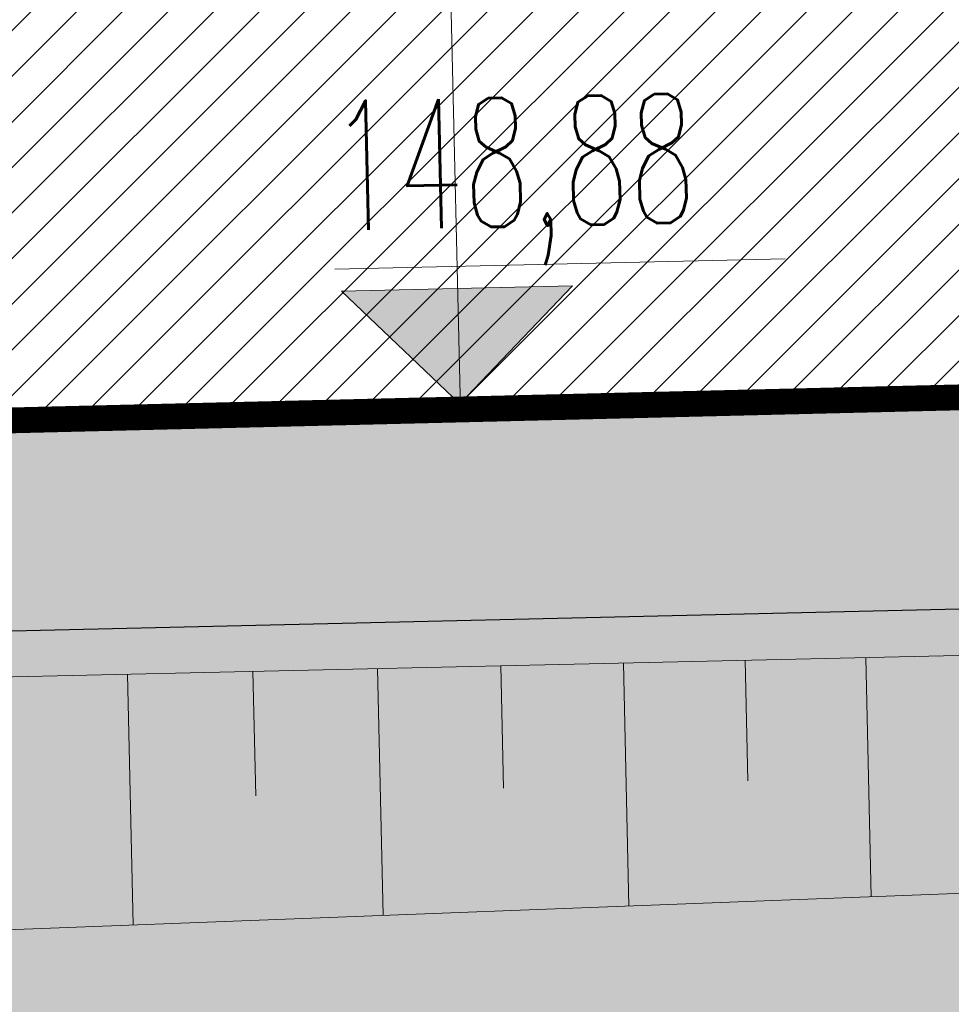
# Model space of a CAD drawing. Header units: metres. Extents: x 6438197 to 12957343, y 5629874 to 11322802.
# Tile 21 of 115: x 6445015 to 6445557, y 5640146 to 5640718. Entities that reach past the tile are written whole.
import ezdxf
from ezdxf.lldxf.tags import DXFTag

# ---------------------------------------------------------------- set-up
doc = ezdxf.new("R2010")
doc.units = ezdxf.units.M
doc.header["$MEASUREMENT"] = 0
doc.header["$PDMODE"] = 3
for name, color, linetype, lineweight in [('_D_krawężnik 0-10', 240, 'Continuous', 15), ('_D_RZEDNE', 10, 'Continuous', 9), ('_D_SKARPA', 80, 'Continuous', 9), ('E-OŚWIETLENIE TERENU', 10, 'Continuous', 30), ('WYMIAROWANIE', 6, 'Continuous', 9), ('WYPELNIENIA', 204, 'Continuous', 5)]:
    doc.layers.add(name, color=color, linetype=linetype, lineweight=lineweight)
doc.styles.add('Arial', font='arial.ttf')
doc.styles.add('simplex', font='simplex.shx', dxfattribs={"width": 0.6})
tags = doc.linetypes.add('DASH', pattern=[0.35, 0.25, -0.1]).pattern_tags.tags
tags[6:7] = [DXFTag(74, 4), DXFTag(75, 0), DXFTag(340, '0'), DXFTag(46, 1.0), DXFTag(50, 0.0), DXFTag(44, 0.0), DXFTag(45, 0.0)]
tags[4:5] = [DXFTag(74, 4), DXFTag(75, 0), DXFTag(340, '0'), DXFTag(46, 1.0), DXFTag(50, 0.0), DXFTag(44, 0.0), DXFTag(45, 0.0)]
doc.dimstyles.new('proart_1_500', dxfattribs={"dimtxt": 90, "dimasz": 50, "dimexe": 30, "dimexo": 10, "dimgap": 8, "dimtad": 1, "dimrnd": 1, "dimzin": 9, "dimtxsty": 'Arial', "dimblk": 'ARCHTICK', "dimcen": 0, "dimclrd": 1, "dimclre": 1, "dimclrt": 3, "dimazin": 0, "dimtfac": 1, "dimtmove": 0, "dimatfit": 3, "dimfxl": 0, "dimarcsym": 0})

# ---------------------------------------------------------------- blocks, each defined once
blk = doc.blocks.new('_rzedne')
at = {"layer": '_D_RZEDNE'}
blk.add_hatch(color=256, dxfattribs=at).paths.add_polyline_path([(-0.4472, 0.4474), (0, 0), (0.4472, 0.4474)])
for p, q in [((-0.4714, 0.5329), (1.2739, 0.5329)), ((-0.4472, 0.4474), (0, 0)), ((-0.4472, 0.4474), (0.4472, 0.4474)), ((0.4472, 0.4474), (0, 0))]:
    blk.add_line(p, q, dxfattribs=at)
at = {"layer": '_D_RZEDNE', "style": 'simplex', "width": 0.6}
for tag, p in [('136,70', (-0.4794, 1.3011)), ('136,60', (-0.4794, 0.6827))]:
    blk.add_attdef(tag, p, '', height=0.5, dxfattribs=at)
blk = doc.blocks.new('_ArchTick')
at = {"color": 0, "linetype": 'ByBlock', "const_width": 0.15}
blk.add_lwpolyline([(-0.5, -0.5), (0.5, 0.5)], dxfattribs=at)
blk = doc.blocks.new('*D48')
at = {"layer": 'Defpoints', "color": 0}
for p in [(6444126.49, 5641766.36), (6447268.94, 5640537.6), (6444156.98, 5640464.72)]:
    blk.add_point(p, dxfattribs=at)
at = {"layer": 'WYMIAROWANIE', "color": 1, "lineweight": -2}
for p, q in [((6444136.49, 5641766.59), (6447268.44, 5641839.94)), ((6447238.45, 5641839.24), (6447268.94, 5640537.6)), ((6444166.97, 5640464.95), (6447298.93, 5640538.3))]:
    blk.add_line(p, q, dxfattribs=at)
at = {"layer": 'WYMIAROWANIE', "color": 1, "lineweight": -2, "xscale": 50, "yscale": 50, "zscale": 50}
for p, rotation in [((6447238.45, 5641839.24), 91.34161343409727), ((6447268.94, 5640537.6), 271.3416134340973)]:
    blk.add_blockref('_ArchTick', p, dxfattribs=dict(at, rotation=rotation))
at = {"layer": 'WYMIAROWANIE', "color": 3, "insert": (6447307.66, 5641189.68), "char_height": 90, "attachment_point": 5, "rotation": 271.3416, "style": 'Arial'}
blk.add_mtext('1302', dxfattribs=at)
blk = doc.blocks.new('*D153')
at = {"layer": 'Defpoints', "color": 0}
for p in [(6447908.05, 5640555.8), (6443824.83, 5640469.06), (6443849.74, 5639304.43)]:
    blk.add_point(p, dxfattribs=at)
at = {"layer": 'WYMIAROWANIE', "color": 1, "lineweight": -2}
for p, q in [((6447908.27, 5640545.8), (6447933.6, 5639361.79)), ((6443825.04, 5640459.06), (6443850.38, 5639274.44)), ((6447932.96, 5639391.79), (6443849.74, 5639304.43))]:
    blk.add_line(p, q, dxfattribs=at)
at = {"layer": 'WYMIAROWANIE', "color": 1, "lineweight": -2, "xscale": 50, "yscale": 50, "zscale": 50}
for p, rotation in [((6447932.96, 5639391.79), 1.225547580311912), ((6443849.74, 5639304.43), 181.2255475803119)]:
    blk.add_blockref('_ArchTick', p, dxfattribs=dict(at, rotation=rotation))
at = {"layer": 'WYMIAROWANIE', "color": 3, "insert": (6445890.2, 5639402.05), "char_height": 90, "attachment_point": 5, "rotation": 1.2255, "style": 'Arial'}
blk.add_mtext('4084', dxfattribs=at)

msp = doc.modelspace()

# ---------------------------------------------------------------- hatches: boundary and pattern name
at = {"layer": 'WYPELNIENIA'}
h = msp.add_hatch(dxfattribs=at)
h.set_pattern_fill('ANSI31', color=1, scale=150, style=0)
h.paths.add_polyline_path([(6444119.44, 5641764.935), (6444149.576, 5640463.283), (6447916.479, 5640557.322), (6447883.381, 5641844.854)])
h = msp.add_hatch(dxfattribs=at)
h.set_pattern_fill('AR-SAND', color=94, scale=50, style=0)
h.set_pattern_definition([(37.5, (-64710.525, 3655.756), (-3.1496679, 96.34118845), [0, -76, 0, -85, 0, -81.25]), (7.5, (-64710.53, 3655.76), (88.4888353, 141.1073033), [0, -41, 0, -68.5, 0, -26.25]), (327.5, (-64772.025, 3655.76), (155.56371654, 0.3742936), [0, -25, 0, -90, 0, -117.5]), (317.5, (-64772.03, 3655.76), (150.180993, 43.9986286), [0, -12.5, 0, -59, 0, -67.5])])
h.paths.add_polyline_path([(6443685.644, 5641823.067), (6443735.113, 5641819.25), (6444123.563, 5641789.283), (6444124.787, 5641773.084), (6444155.332, 5640467.937), (6444155.41, 5640464.613), (6447908.055, 5640555.765), (6454537.117, 5640704.477), (6454851.884, 5640712.355), (6454845.654, 5640962.121), (6457963.017, 5640721.63), (6458086.134, 5640712.132), (6455371.183, 5639736.702), (6454886.105, 5639418.802), (6451627.104, 5638296.563), (6448073.496, 5637076.851), (6446554.077, 5636573.751), (6443971.921, 5635901.606)])

# ---------------------------------------------------------------- linework, layer by layer
at = {"layer": '_D_krawężnik 0-10', "const_width": 15}
msp.add_lwpolyline([(6447908.054, 5640555.798), (6444155.409, 5640464.646), (6444124.786, 5641773.118), (6443320.798, 5652411.541)], dxfattribs=at)
at = {"layer": '_D_RZEDNE', "linetype": 'DASH', "lineweight": 0, "ltscale": 1000}
msp.add_line((6445024.259, 5651343.894), (6445271.211, 5640491.782), dxfattribs=at)
at = {"layer": '_D_SKARPA', "color": 1}
for p, q in [((6454540.668, 5640553.817), (6443893.489, 5640146.581)), ((6454540.668, 5640553.817), (6444058.759, 5640314.526)), ((6454540.668, 5640553.817), (6444157.651, 5640316.783)), ((6445506.78, 5640347.582), (6445509.958, 5640208.408)), ((6445222.989, 5640341.104), (6445226.266, 5640197.558)), ((6445294.762, 5640342.742), (6445296.387, 5640271.522)), ((6445365.982, 5640344.368), (6445369.208, 5640203.025)), ((6445436.653, 5640345.981), (6445438.254, 5640275.854)), ((6445077.767, 5640337.788), (6445081.095, 5640192.005)), ((6445150.658, 5640339.452), (6445152.31, 5640267.122))]:
    msp.add_line(p, q, dxfattribs=at)
at = {"layer": 'E-OŚWIETLENIE TERENU'}
msp.add_line((6446045.741, 5640387.093), (6443967.732, 5640338.426), dxfattribs=at)

# ---------------------------------------------------------------- block references
at = {"layer": '_D_RZEDNE', "color": 7, "lineweight": 0}
ref = msp.add_blockref('_rzedne', (6445270.822, 5640494.977), dxfattribs=dict(at, xscale=150, yscale=150, zscale=100, rotation=1.3036))
ref.add_attrib('136,60', '148,88', (6445196.606, 5640595.727), dxfattribs={"height": 75, "rotation": 1.3036, "style": 'simplex', "width": 0.6})

# ---------------------------------------------------------------- dimensions: what is measured, and where the dimension line sits
at = {"layer": 'WYMIAROWANIE', "color": 1}
dim = msp.add_aligned_dim(p1=(6444126.492, 5641766.36), p2=(6444156.976, 5640464.716), distance=3112.813, dimstyle='proart_1_500', override={"dimblk": 'ArchTick'}, dxfattribs=at)
dim.commit()
dim.dimension.update_dxf_attribs({"geometry": '*D48', "text_midpoint": (6447307.661, 5641189.683)})
at = {"layer": 'WYMIAROWANIE'}
dim = msp.add_linear_dim(base=(6443849.743, 5639304.435), p1=(6447908.054, 5640555.798), p2=(6443824.828, 5640469.062), angle=1.22555, dimstyle='proart_1_500', override={"dimtmove": 1}, dxfattribs=at)
dim.commit()
dim.dimension.update_dxf_attribs({"geometry": '*D153', "text_midpoint": (6445890.195, 5639402.05)})

doc.saveas('drawing.dxf')
